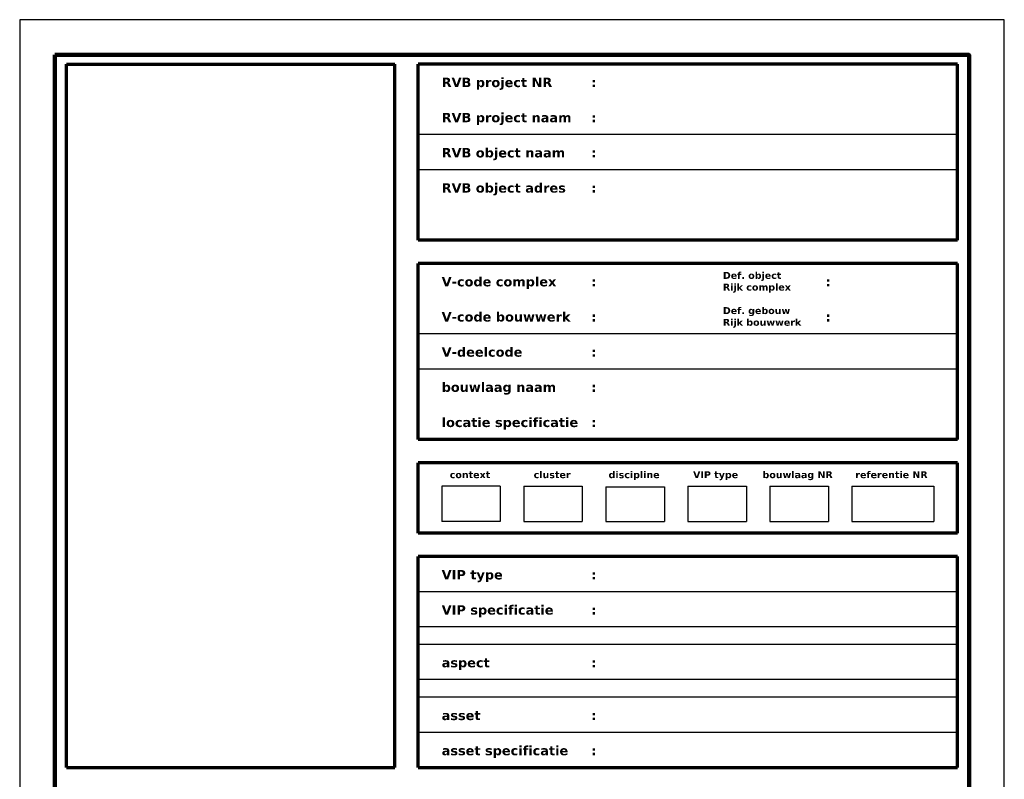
# Paper-space layout 'A4' of a CAD drawing. Header units: millimetres. Extents: x 0 to 217, y -304 to 0.
# Tile 78 of 78: x 0 to 210, y -162 to 0. Entities that reach past the tile are written whole.
import ezdxf
from ezdxf.enums import TextEntityAlignment as Align

# ---------------------------------------------------------------- set-up
doc = ezdxf.new("R2010")
doc.units = ezdxf.units.MM
doc.layers.add('--.--_-_bladrand', color=7, linetype='Continuous', plot=False)
for name, color, linetype in [('--.--_-_tekeningkader', 7, 'Continuous'), ('--.--_L_titelblok', 7, 'Continuous'), ('--.--_T_titelblok', 6, 'Continuous')]:
    doc.layers.add(name, color=color, linetype=linetype)
doc.styles.add('Verdana_3', font='verdana.ttf', dxfattribs={"height": 2})
doc.styles.add('Verdana_B', font='verdanab.ttf', dxfattribs={"height": 1.475})
doc.styles.add('Verdana_B_1', font='verdanab.ttf', dxfattribs={"height": 2})
doc.styles.add('Verdana_B_2', font='verdanab.ttf', dxfattribs={"height": 3.05})
doc.styles.add('Verdana_B_3', font='verdanab.ttf', dxfattribs={"height": 2.525})

# ---------------------------------------------------------------- blocks, each defined once
blk = doc.blocks.new('RCS_--_tekeningkader_A4')
at = {"layer": '--.--_-_bladrand'}
blk.add_lwpolyline([(0, 0), (0, -297), (210, -297), (210, 0)], close=True, dxfattribs=at)
at = {"layer": '--.--_-_tekeningkader', "lineweight": 120}
blk.add_lwpolyline([(7.5, -7.5), (7.5, -289.5), (202.5, -289.5), (202.5, -7.5)], close=True, dxfattribs=at)
blk = doc.blocks.new('RCS_--_titelblok_groot')
at = {"layer": '--.--_L_titelblok', "lineweight": 70}
for p, q in [((-200, 137.5), (-200, 287.5)), ((-200, 287.5), (-130, 287.5)), ((-130, 137.5), (-130, 287.5)), ((-125, 250), (-125, 287.5)), ((-10, 287.5), (-125, 287.5)), ((-10, 250), (-10, 287.5)), ((-10, 250), (-125, 250)), ((-10, 245), (-125, 245)), ((-125, 207.5), (-125, 245)), ((-10, 207.5), (-10, 245)), ((-10, 207.5), (-125, 207.5)), ((-125, 187.5), (-125, 202.5)), ((-10, 202.5), (-125, 202.5)), ((-10, 187.5), (-10, 202.5)), ((-10, 187.5), (-125, 187.5)), ((-125, 137.5), (-125, 182.5)), ((-10, 182.5), (-125, 182.5)), ((-10, 137.5), (-10, 182.5)), ((-200, 137.5), (-130, 137.5)), ((-125, 137.5), (-10, 137.5))]:
    blk.add_line(p, q, dxfattribs=at)
at = {"layer": '--.--_L_titelblok'}
for p, q in [((-10, 272.5), (-125, 272.5)), ((-10, 265), (-125, 265)), ((-10, 230), (-125, 230)), ((-10, 222.5), (-125, 222.5)), ((-120, 197.5), (-120, 190)), ((-107.5, 197.5), (-120, 197.5)), ((-107.5, 197.5), (-107.5, 190)), ((-102.5, 197.5), (-90, 197.5)), ((-102.5, 197.5), (-102.5, 190)), ((-90, 197.5), (-90, 190)), ((-67.5, 197.5), (-55, 197.5)), ((-67.5, 197.5), (-67.5, 190)), ((-55, 197.5), (-55, 190)), ((-50, 197.5), (-37.5, 197.5)), ((-50, 197.5), (-50, 190)), ((-37.5, 197.5), (-37.5, 190)), ((-32.5, 197.5), (-15, 197.5)), ((-32.5, 197.5), (-32.5, 190)), ((-15, 197.5), (-15, 190)), ((-85, 197.34), (-72.5, 197.34)), ((-85, 197.34), (-85, 190)), ((-72.5, 197.34), (-72.5, 190)), ((-107.5, 190), (-120, 190)), ((-102.5, 190), (-90, 190)), ((-85, 190), (-72.5, 190)), ((-67.5, 190), (-55, 190)), ((-50, 190), (-37.5, 190)), ((-32.5, 190), (-15, 190)), ((-10, 175), (-125, 175)), ((-10, 167.5), (-125, 167.5)), ((-10, 163.75), (-125, 163.75)), ((-10, 156.25), (-125, 156.25)), ((-10, 152.5), (-125, 152.5)), ((-10, 145), (-125, 145))]:
    blk.add_line(p, q, dxfattribs=at)
at = {"layer": '--.--_T_titelblok', "color": 7, "attachment_point": 1}
for s, insert, char_height, width, style in [('RVB project NR', (-120, 284.63), 2, 29.8228, 'Verdana_B_1'), ('\\fVerdana|b1|i0|c0|p34|;:', (-88.09, 284.63), 2, 1.3629, 'Verdana_B_1'), ('RVB project naam', (-120, 277.13), 2, 35.0337, 'Verdana_B_1'), ('\\fVerdana|b1|i0|c0|p34|;:', (-88.09, 277.13), 2, 1.3629, 'Verdana_B_1'), ('RVB object naam', (-120, 269.63), 2, 33.3502, 'Verdana_B_1'), ('\\fVerdana|b1|i0|c0|p34|;:', (-88.09, 269.63), 2, 1.3629, 'Verdana_B_1'), ('RVB object adres', (-120, 262.13), 2, 33.3502, 'Verdana_B_1'), ('\\fVerdana|b1|i0|c0|p34|;:', (-88.09, 262.13), 2, 1.3629, 'Verdana_B_1'), ('V-code complex', (-120, 242.13), 2, 31.0253, 'Verdana_B_1'), ('\\fVerdana|b1|i0|c0|p34|;:', (-88.09, 242.13), 2, 1.3629, 'Verdana_B_1'), ('Def. object', (-60.03, 243.2), 1.475, 15.7932, 'Verdana_B'), ('\\fVerdana|b1|i0|c0|p34|;:', (-38.09, 242.13), 2, 1.3629, 'Verdana_B_1'), ('Rijk complex', (-60.03, 240.7), 1.475, 18.519, 'Verdana_B'), ('Def. gebouw', (-60.03, 235.7), 1.475, 18.1181, 'Verdana_B'), ('V-code bouwwerk', (-120, 234.63), 2, 35.0337, 'Verdana_B_1'), ('\\fVerdana|b1|i0|c0|p34|;:', (-88.09, 234.63), 2, 1.3629, 'Verdana_B_1'), ('Rijk bouwwerk', (-60.03, 233.2), 1.475, 21.4852, 'Verdana_B'), ('\\fVerdana|b1|i0|c0|p34|;:', (-38.09, 234.63), 2, 1.3629, 'Verdana_B_1'), ('V-deelcode', (-120, 227.13), 2, 21.7257, 'Verdana_B_1'), ('\\fVerdana|b1|i0|c0|p34|;:', (-88.09, 227.13), 2, 1.3629, 'Verdana_B_1'), ('bouwlaag naam', (-120, 219.63), 2, 30.9451, 'Verdana_B_1'), ('\\fVerdana|b1|i0|c0|p34|;:', (-88.09, 219.63), 2, 1.3629, 'Verdana_B_1'), ('locatie specificatie', (-120, 212.13), 2, 36.3966, 'Verdana_B_1'), ('\\fVerdana|b1|i0|c0|p34|;:', (-88.09, 212.13), 2, 1.3629, 'Verdana_B_1'), ('context', (-118.28, 200.7), 1.475, 10.903, 'Verdana_B'), ('cluster', (-100.38, 200.7), 1.475, 9.9409, 'Verdana_B'), ('discipline', (-84.4, 200.7), 1.475, 13.6287, 'Verdana_B'), ('VIP type', (-66.38, 200.7), 1.475, 12.346, 'Verdana_B'), ('bouwlaag NR', (-51.57, 200.7), 1.475, 18.9198, 'Verdana_B'), ('referentie NR', (-31.77, 200.7), 1.475, 19.4008, 'Verdana_B'), ('VIP type', (-120, 179.63), 2, 16.8354, 'Verdana_B_1'), ('\\fVerdana|b1|i0|c0|p34|;:', (-88.09, 179.63), 2, 1.3629, 'Verdana_B_1'), ('VIP specificatie', (-120, 172.13), 2, 30.384, 'Verdana_B_1'), ('\\fVerdana|b1|i0|c0|p34|;:', (-88.09, 172.13), 2, 1.3629, 'Verdana_B_1'), ('aspect', (-120, 160.88), 2, 12.7468, 'Verdana_B_1'), ('\\fVerdana|b1|i0|c0|p34|;:', (-88.09, 160.88), 2, 1.3629, 'Verdana_B_1'), ('asset', (-120, 149.63), 2, 10.4219, 'Verdana_B_1'), ('\\fVerdana|b1|i0|c0|p34|;:', (-88.09, 149.63), 2, 1.3629, 'Verdana_B_1'), ('asset specificatie', (-120, 142.13), 2, 33.751, 'Verdana_B_1'), ('\\fVerdana|b1|i0|c0|p34|;:', (-88.09, 142.13), 2, 1.3629, 'Verdana_B_1')]:
    blk.add_mtext(s, dxfattribs=dict(at, insert=insert, char_height=char_height, width=width, style=style))
at = {"layer": '--.--_T_titelblok', "style": 'Verdana_3'}
for tag, p in [('$RCS_OG_PRJ_CODE', (-82.68, 282.51)), ('$RCS_OG_PRJ_NAAM', (-82.79, 275.13)), ('$RCS_V_NAAM', (-82.79, 267.63)), ('$RCS_V_ADRES1', (-82.79, 260.13)), ('$RCS_V_ADRES2', (-82.79, 256.38)), ('$RCS_V_ADRES3', (-82.79, 252.63)), ('$RCS_V_CMP_CODE', (-82.79, 240.13)), ('$RCS_V_CMP_CODE_OUD', (-32.73, 240.13)), ('$RCS_V_BWK_CODE', (-82.79, 232.63)), ('$RCS_V_BWK_CODE_OUD', (-32.73, 232.63)), ('$RCS_V_DEEL_CODE', (-82.73, 225.13)), ('$RCS_VIP_BWL_NAAM', (-82.55, 217.63)), ('$RCS_VIP_LOC_SPEC', (-82.55, 210.13)), ('$RCS_VIP_TYPE_NAAM', (-82.55, 177.63)), ('$RCS_VIP_TYPE_SPEC', (-82.55, 170.13)), ('$RCS_VIP_ASPECT', (-82.55, 158.88)), ('$RCS_VIP_ASSET', (-82.55, 147.63)), ('$RCS_VIP_ASSET_SPEC', (-82.55, 140.13)), ('$RCS_TEK_AUTEUR', (-162.79, 127.63)), ('$RCS_TEK_CONTROLE', (-162.79, 120.13)), ('$RCS_ON_PRJ_CODE', (-82.73, 120.13)), ('$RCS_TEK_ACCORDERING', (-162.79, 112.63)), ('$RCS_ON_BEDRIJF_NAAM', (-82.55, 112.63)), ('$RCS_VIP_DATUM_PEIL', (-162.73, 105.13)), ('$RCS_ON_BEDRIJF_ADRES1', (-82.55, 105.13)), ('$RCS_ON_BEDRIJF_ADRES2', (-82.55, 101.38)), ('$RCS_VIP_DATUM_CONTROLE', (-162.73, 97.63)), ('$RCS_ON_BEDRIJF_ADRES3', (-82.55, 97.63)), ('$RCS_TEK_NR', (-162.79, 85.13)), ('$RCS_TEK_NAAM', (-162.79, 77.63)), ('$RCS_VIP_DOC_CODE', (-162.73, 70.13)), ('$RCS_VIP_BESTAND_NAAM', (-162.55, 62.63)), ('$RCS_VIP_BESTAND_NAAM_BRON', (-162.55, 55.13)), ('$RCS_VIP_FASE', (-162.55, 42.63)), ('$RCS_VIP_FASE_CODE', (-162.73, 35.13)), ('$RCS_VIP_STATUS', (-162.55, 27.63))]:
    blk.add_attdef(tag, p, '', height=2, dxfattribs=at)
at = {"layer": '--.--_T_titelblok'}
for tag, height, style, p in [('$RCS_VIP_CONTEXT', 3.05, 'Verdana_B_2', (-113.75, 192.18)), ('$RCS_VIP_CLUSTER', 3.05, 'Verdana_B_2', (-96.25, 192.18)), ('$RCS_VIP_DISCIPLINE', 3.05, 'Verdana_B_2', (-78.75, 192.18)), ('$RCS_VIP_TYPE_CODE', 3.05, 'Verdana_B_2', (-61.25, 192.18)), ('$RCS_VIP_BWL_CODE', 3.05, 'Verdana_B_2', (-43.75, 192.18)), ('$RCS_VIP_REF_CODE', 3.05, 'Verdana_B_2', (-23.75, 192.18)), ('$RCS_VIP_SCHAAL', 2, 'Verdana_B_1', (-30, 84.33)), ('$RCS_VIP_SCHAAL_DIV', 2, 'Verdana_B_1', (-30, 80.89)), ('$RCS_VIP_FORMAAT', 3.05, 'Verdana_B_2', (-30, 69.68)), ('$RCS_VIP_BLAD_NR', 3.05, 'Verdana_B_2', (-38.75, 57.18)), ('$RCS_VIP_BLAD_NR_TOT', 3.05, 'Verdana_B_2', (-21.25, 57.18)), ('$RCS_VIP_IB_RUBRICERING', 2.52, 'Verdana_B_3', (-165, 15.79))]:
    blk.add_attdef(tag, text='', height=height, dxfattribs=dict(at, style=style)).set_placement(p, align=Align.CENTER)

psp = doc.layouts.new('A4')

# ---------------------------------------------------------------- block references
for name, p in [('RCS_--_tekeningkader_A4', (0, 0)), ('RCS_--_titelblok_groot', (210, -297))]:
    psp.add_blockref(name, p)

doc.saveas('drawing.dxf')
